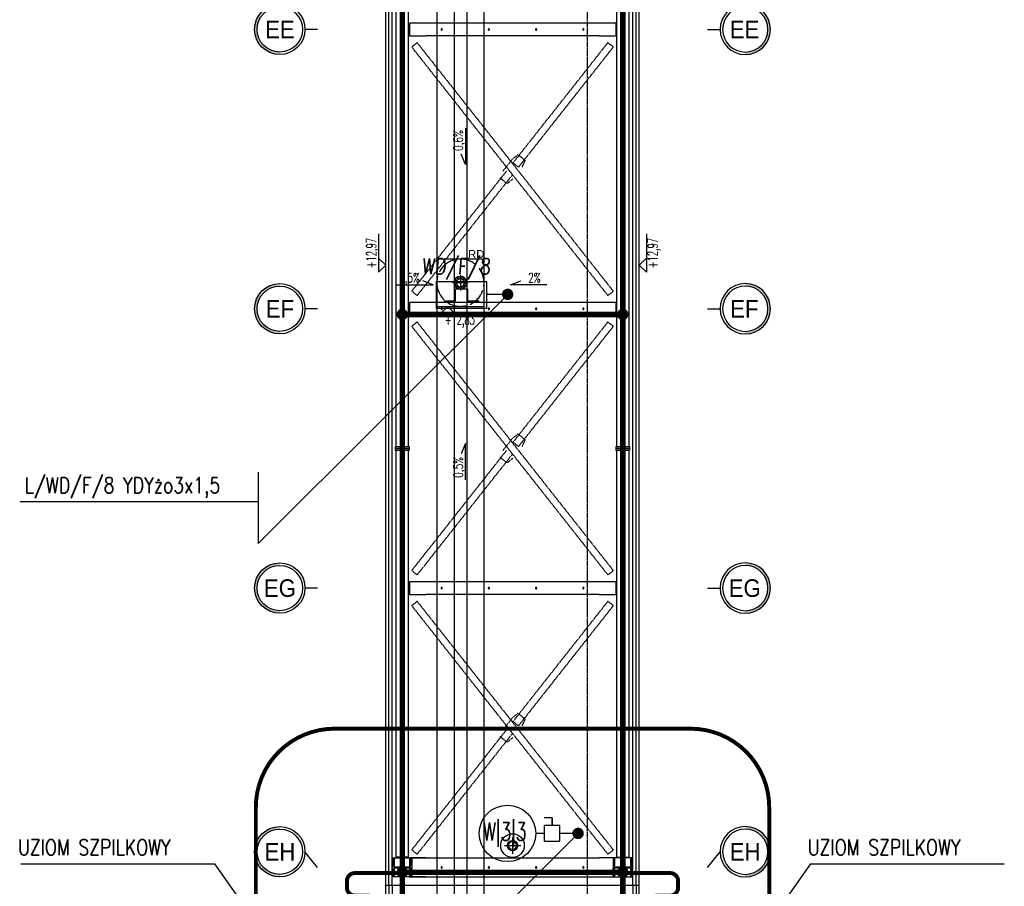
# Model space of a CAD drawing. Extents: x 3880 to 129921, y -116796 to -57711.
# Tile 43 of 110: x 51052 to 52302, y -99158 to -98057. Entities that reach past the tile are written whole.
import ezdxf
from ezdxf.enums import TextEntityAlignment as Align

# ---------------------------------------------------------------- set-up
doc = ezdxf.new("R2010")
doc.units = 0
doc.header["$LTSCALE"] = 2
for name, pattern in [('ACAD_ISO02W100', [15, 12, -3]), ('ACAD_ISO10W100', [18.5, 12, -3, 0.5, -3]), ('CENTER', [2, 1.25, -0.25, 0.25, -0.25]), ('DASHED', [0.75, 0.5, -0.25]), ('HIDDEN', [9.525, 6.35, -3.175])]:
    doc.linetypes.add(name, pattern=pattern)
doc.layers.get('0').update_dxf_attribs({"color": 101, "linetype": 'CONTINUOUS'})
for name, color, linetype in [('Det-metal', 141, 'CONTINUOUS'), ('E35', 6, 'CONTINUOUS'), ('E50', 3, 'CONTINUOUS'), ('Ins-went', 141, 'CONTINUOUS'), ('Ins-wod', 152, 'CONTINUOUS'), ('Opis-rzedne', 52, 'CONTINUOUS'), ('Opis-spadki', 61, 'CONTINUOUS'), ('Os-osie glowne', 1, 'CENTER'), ('Os-osie-opis', 2, 'CONTINUOUS'), ('Sc-systemowe', 150, 'CONTINUOUS'), ('W-idok', 9, 'CONTINUOUS')]:
    doc.layers.add(name, color=color, linetype=linetype)
doc.styles.add('dwg_opis duży', font='ARIAL.TTF', dxfattribs={"width": 0.9})
doc.styles.add('dwg_opis podstawowy', font='romans.shx', dxfattribs={"width": 0.9})
doc.styles.add('ROMANS', font='romans', dxfattribs={"width": 0.85})
doc.styles.add('TYTUL2', font='ARIAL.TTF')

# ---------------------------------------------------------------- blocks, each defined once
blk = doc.blocks.new('A$C5F9C5678')
at = {"layer": 'E35'}
for p, q in [((-39.2, 9.9), (-39.2, 24.9)), ((-39.2, 24.9), (-24.2, 24.9)), ((-24.2, 24.9), (-24.2, 9.9)), ((-54.2, 9.9), (-39.2, 9.9)), ((-24.2, 9.9), (-9.2, 9.9))]:
    blk.add_line(p, q, dxfattribs=at)
blk.add_lwpolyline([(-63.3, 34.4), (0, 34.4), (0, 0), (-63.3, 0)], close=True, dxfattribs=at)
blk = doc.blocks.new('_kgjdskfgjkfh')
at = {"linetype": 'ACAD_ISO10W100'}
for p, q in [((10, 0), (-10, 0)), ((0, 10), (0, -10))]:
    blk.add_line(p, q, dxfattribs=at)
at = {"linetype": 'Continuous', "ltscale": 7}
for p, q in [((-8, 0), (-5, 0)), ((-7.6, 2.5), (-4.8, 1.5)), ((-6.5, 4.7), (-4, 2.9)), ((-4.7, 6.5), (-2.9, 4)), ((-2.5, 7.6), (-1.5, 4.8)), ((0, 8), (0, 5)), ((2.5, 7.6), (1.5, 4.8)), ((4.7, 6.5), (2.9, 4)), ((6.5, 4.7), (4, 2.9)), ((7.6, 2.5), (4.8, 1.5)), ((8, 0), (5, 0)), ((-7.6, -2.5), (-4.8, -1.5)), ((-6.5, -4.7), (-4, -2.9)), ((-4.7, -6.5), (-2.9, -4)), ((-2.5, -7.6), (-1.5, -4.8)), ((0, -8), (0, -5)), ((2.5, -7.6), (1.5, -4.8)), ((4.7, -6.5), (2.9, -4)), ((6.5, -4.7), (4, -2.9)), ((7.6, -2.5), (4.8, -1.5))]:
    blk.add_line(p, q, dxfattribs=at)
at = {"linetype": 'ACAD_ISO02W100'}
blk.add_circle((0, 0), 30, dxfattribs=at)
at = {"linetype": 'Continuous', "ltscale": 7}
for radius in [8, 5]:
    blk.add_circle((0, 0), radius, dxfattribs=at)
blk = doc.blocks.new('_opis_osi')
blk.add_hatch(color=256).paths.add_polyline_path([(32, -32), (28.8, -32, -1), (-28.8, -32), (-32, -32, 1)])
for radius in [32, 28.8]:
    blk.add_circle((0, -32), radius)
at = {"style": 'dwg_opis duży', "width": 0.9}
blk.add_attdef('AXNAMEV', text='', height=22.4, rotation=90, dxfattribs=at).set_placement((0, -32), align=Align.MIDDLE_CENTER)
blk = doc.blocks.new('SPADKI')
at = {"ltscale": 25}
blk.add_lwpolyline([(0, 0), (0, -70), (-8, -50), (-8, -50)], dxfattribs=at)
at = {"ltscale": 25, "style": 'ROMANS', "width": 0.7}
blk.add_attdef('SP%', text='', height=18, rotation=90, dxfattribs=at).set_placement((-4.9, -24), align=Align.CENTER)
blk = doc.blocks.new('dwg_kota arch 50')
blk.add_lwpolyline([(39.75, 9), (-9, 9), (0, 0), (9, 9)])
at = {"style": 'dwg_opis podstawowy', "width": 0.6}
blk.add_attdef('KOTA_ARCH', text='', height=12.75, dxfattribs=at).set_placement((15.375, 8.25), align=Align.BOTTOM_CENTER)

msp = doc.modelspace()

# ---------------------------------------------------------------- linework, layer by layer
at = {"layer": 'Det-metal', "linetype": 'DASHED', "ltscale": 0.5}
for p, q in [((51529.547, -96615.816), (51529.547, -98599.82)), ((51545.547, -98599.82), (51545.547, -96615.816)), ((51809.547, -96615.816), (51809.547, -98599.82)), ((51825.547, -98599.82), (51825.547, -96615.816)), ((51567.547, -98061.32), (51546.547, -98061.32)), ((51546.547, -98061.32), (51546.547, -98077.32)), ((51787.547, -98061.32), (51567.547, -98061.32)), ((51808.547, -98061.32), (51787.547, -98061.32)), ((51808.547, -98061.32), (51808.547, -98077.32)), ((51586.768, -98069.142), (51586.747, -98069.32)), ((51586.747, -98069.32), (51586.768, -98069.498)), ((51586.827, -98068.973), (51586.768, -98069.142)), ((51586.768, -98069.498), (51586.827, -98069.667)), ((51586.922, -98068.821), (51586.827, -98068.973)), ((51586.827, -98069.667), (51586.922, -98069.819)), ((51587.049, -98068.694), (51586.922, -98068.821)), ((51586.922, -98069.819), (51587.049, -98069.945)), ((51587.2, -98068.599), (51587.049, -98068.694)), ((51587.049, -98069.945), (51587.2, -98070.041)), ((51587.369, -98068.54), (51587.2, -98068.599)), ((51587.2, -98070.041), (51587.369, -98070.1)), ((51587.547, -98068.52), (51587.369, -98068.54)), ((51587.369, -98070.1), (51587.547, -98070.12)), ((51587.725, -98068.54), (51587.547, -98068.52)), ((51587.547, -98070.12), (51587.725, -98070.1)), ((51587.895, -98068.599), (51587.725, -98068.54)), ((51587.725, -98070.1), (51587.895, -98070.041)), ((51588.046, -98068.694), (51587.895, -98068.599)), ((51587.895, -98070.041), (51588.046, -98069.945)), ((51588.173, -98068.821), (51588.046, -98068.694)), ((51588.046, -98069.945), (51588.173, -98069.819)), ((51588.268, -98068.973), (51588.173, -98068.821)), ((51588.173, -98069.819), (51588.268, -98069.667)), ((51588.327, -98069.142), (51588.268, -98068.973)), ((51588.268, -98069.667), (51588.327, -98069.498)), ((51588.347, -98069.32), (51588.327, -98069.142)), ((51588.327, -98069.498), (51588.347, -98069.32)), ((51646.768, -98069.142), (51646.747, -98069.32)), ((51646.747, -98069.32), (51646.768, -98069.498)), ((51646.827, -98068.973), (51646.768, -98069.142)), ((51646.768, -98069.498), (51646.827, -98069.667)), ((51646.922, -98068.821), (51646.827, -98068.973)), ((51646.827, -98069.667), (51646.922, -98069.819)), ((51647.049, -98068.694), (51646.922, -98068.821)), ((51646.922, -98069.819), (51647.049, -98069.945)), ((51647.2, -98068.599), (51647.049, -98068.694)), ((51647.049, -98069.945), (51647.2, -98070.041)), ((51647.369, -98068.54), (51647.2, -98068.599)), ((51647.2, -98070.041), (51647.369, -98070.1)), ((51647.547, -98068.52), (51647.369, -98068.54)), ((51647.369, -98070.1), (51647.547, -98070.12)), ((51647.725, -98068.54), (51647.547, -98068.52)), ((51647.547, -98070.12), (51647.725, -98070.1)), ((51647.895, -98068.599), (51647.725, -98068.54)), ((51647.725, -98070.1), (51647.895, -98070.041)), ((51648.046, -98068.694), (51647.895, -98068.599)), ((51647.895, -98070.041), (51648.046, -98069.945)), ((51648.173, -98068.821), (51648.046, -98068.694)), ((51648.046, -98069.945), (51648.173, -98069.819)), ((51648.268, -98068.973), (51648.173, -98068.821)), ((51648.173, -98069.819), (51648.268, -98069.667)), ((51648.327, -98069.142), (51648.268, -98068.973)), ((51648.268, -98069.667), (51648.327, -98069.498)), ((51648.347, -98069.32), (51648.327, -98069.142)), ((51648.327, -98069.498), (51648.347, -98069.32)), ((51706.768, -98069.142), (51706.747, -98069.32)), ((51706.747, -98069.32), (51706.768, -98069.498)), ((51706.827, -98068.973), (51706.768, -98069.142)), ((51706.768, -98069.498), (51706.827, -98069.667)), ((51706.922, -98068.821), (51706.827, -98068.973)), ((51706.827, -98069.667), (51706.922, -98069.819)), ((51707.049, -98068.694), (51706.922, -98068.821)), ((51706.922, -98069.819), (51707.049, -98069.945)), ((51707.2, -98068.599), (51707.049, -98068.694)), ((51707.049, -98069.945), (51707.2, -98070.041)), ((51707.369, -98068.54), (51707.2, -98068.599)), ((51707.2, -98070.041), (51707.369, -98070.1)), ((51707.547, -98068.52), (51707.369, -98068.54)), ((51707.369, -98070.1), (51707.547, -98070.12)), ((51707.725, -98068.54), (51707.547, -98068.52)), ((51707.547, -98070.12), (51707.725, -98070.1)), ((51707.895, -98068.599), (51707.725, -98068.54)), ((51707.725, -98070.1), (51707.895, -98070.041)), ((51708.046, -98068.694), (51707.895, -98068.599)), ((51707.895, -98070.041), (51708.046, -98069.945)), ((51708.173, -98068.821), (51708.046, -98068.694)), ((51708.046, -98069.945), (51708.173, -98069.819)), ((51708.268, -98068.973), (51708.173, -98068.821)), ((51708.173, -98069.819), (51708.268, -98069.667)), ((51708.327, -98069.142), (51708.268, -98068.973)), ((51708.268, -98069.667), (51708.327, -98069.498)), ((51708.347, -98069.32), (51708.327, -98069.142)), ((51708.327, -98069.498), (51708.347, -98069.32)), ((51766.768, -98069.142), (51766.747, -98069.32)), ((51766.747, -98069.32), (51766.768, -98069.498)), ((51766.827, -98068.973), (51766.768, -98069.142)), ((51766.768, -98069.498), (51766.827, -98069.667)), ((51766.922, -98068.821), (51766.827, -98068.973)), ((51766.827, -98069.667), (51766.922, -98069.819)), ((51767.049, -98068.694), (51766.922, -98068.821)), ((51766.922, -98069.819), (51767.049, -98069.945)), ((51767.2, -98068.599), (51767.049, -98068.694)), ((51767.049, -98069.945), (51767.2, -98070.041)), ((51767.369, -98068.54), (51767.2, -98068.599)), ((51767.2, -98070.041), (51767.369, -98070.1)), ((51767.547, -98068.52), (51767.369, -98068.54)), ((51767.369, -98070.1), (51767.547, -98070.12)), ((51767.725, -98068.54), (51767.547, -98068.52)), ((51767.547, -98070.12), (51767.725, -98070.1)), ((51767.895, -98068.599), (51767.725, -98068.54)), ((51767.725, -98070.1), (51767.895, -98070.041)), ((51768.046, -98068.694), (51767.895, -98068.599)), ((51767.895, -98070.041), (51768.046, -98069.945)), ((51768.173, -98068.821), (51768.046, -98068.694)), ((51768.046, -98069.945), (51768.173, -98069.819)), ((51768.268, -98068.973), (51768.173, -98068.821)), ((51768.173, -98069.819), (51768.268, -98069.667)), ((51768.327, -98069.142), (51768.268, -98068.973)), ((51768.268, -98069.667), (51768.327, -98069.498)), ((51768.347, -98069.32), (51768.327, -98069.142)), ((51768.327, -98069.498), (51768.347, -98069.32)), ((51546.547, -98077.32), (51567.547, -98077.32)), ((51556.469, -98086.132), (51549.489, -98091.637)), ((51567.547, -98100.178), (51556.469, -98086.132)), ((51787.547, -98077.32), (51567.547, -98077.32)), ((51787.547, -98077.32), (51808.547, -98077.32)), ((51798.626, -98086.132), (51787.547, -98100.178)), ((51805.606, -98091.637), (51798.713, -98086.201)), ((51549.489, -98091.637), (51567.547, -98114.533)), ((51787.547, -98114.533), (51805.606, -98091.637)), ((51787.547, -98379.106), (51567.547, -98100.178)), ((51787.547, -98100.178), (51678.167, -98238.857)), ((51567.547, -98114.533), (51787.547, -98393.462)), ((51685.147, -98244.362), (51787.547, -98114.533)), ((51677.233, -98234.3), (51665.299, -98249.431)), ((51684.377, -98228.472), (51677.233, -98234.3)), ((51693.799, -98235.903), (51684.377, -98228.472)), ((51689.796, -98244.209), (51693.799, -98235.903)), ((51669.948, -98249.277), (51567.547, -98379.106)), ((51685.147, -98244.362), (51678.167, -98238.857)), ((51567.547, -98393.462), (51676.928, -98254.782)), ((51661.296, -98257.736), (51670.718, -98265.167)), ((51670.718, -98265.167), (51677.862, -98259.34)), ((51567.547, -98379.106), (51549.489, -98402.002)), ((51805.606, -98402.002), (51787.547, -98379.106)), ((51556.469, -98407.508), (51567.547, -98393.462)), ((51787.547, -98393.462), (51798.626, -98407.508)), ((51556.469, -98407.508), (51549.489, -98402.002)), ((51798.626, -98407.508), (51805.606, -98402.002)), ((51567.547, -98416.32), (51546.547, -98416.32)), ((51546.547, -98416.32), (51546.547, -98432.32)), ((51787.547, -98416.32), (51567.547, -98416.32)), ((51586.768, -98424.142), (51586.747, -98424.32)), ((51586.747, -98424.32), (51586.768, -98424.498)), ((51586.827, -98423.973), (51586.768, -98424.142)), ((51586.768, -98424.498), (51586.827, -98424.667)), ((51586.922, -98423.821), (51586.827, -98423.973)), ((51586.827, -98424.667), (51586.922, -98424.819)), ((51587.049, -98423.694), (51586.922, -98423.821)), ((51587.2, -98423.599), (51587.049, -98423.694)), ((51587.369, -98423.54), (51587.2, -98423.599)), ((51587.547, -98423.52), (51587.369, -98423.54)), ((51587.725, -98423.54), (51587.547, -98423.52)), ((51587.895, -98423.599), (51587.725, -98423.54)), ((51588.046, -98423.694), (51587.895, -98423.599)), ((51588.173, -98423.821), (51588.046, -98423.694)), ((51588.268, -98423.973), (51588.173, -98423.821)), ((51588.173, -98424.819), (51588.268, -98424.667)), ((51588.327, -98424.142), (51588.268, -98423.973)), ((51588.268, -98424.667), (51588.327, -98424.498)), ((51588.347, -98424.32), (51588.327, -98424.142)), ((51588.327, -98424.498), (51588.347, -98424.32)), ((51646.768, -98424.142), (51646.747, -98424.32)), ((51646.747, -98424.32), (51646.768, -98424.498)), ((51646.827, -98423.973), (51646.768, -98424.142)), ((51646.768, -98424.498), (51646.827, -98424.667)), ((51646.922, -98423.821), (51646.827, -98423.973)), ((51646.827, -98424.667), (51646.922, -98424.819)), ((51647.049, -98423.694), (51646.922, -98423.821)), ((51647.2, -98423.599), (51647.049, -98423.694)), ((51647.369, -98423.54), (51647.2, -98423.599)), ((51647.547, -98423.52), (51647.369, -98423.54)), ((51647.725, -98423.54), (51647.547, -98423.52)), ((51647.895, -98423.599), (51647.725, -98423.54)), ((51648.046, -98423.694), (51647.895, -98423.599)), ((51648.173, -98423.821), (51648.046, -98423.694)), ((51648.268, -98423.973), (51648.173, -98423.821)), ((51648.173, -98424.819), (51648.268, -98424.667)), ((51648.327, -98424.142), (51648.268, -98423.973)), ((51648.268, -98424.667), (51648.327, -98424.498)), ((51648.347, -98424.32), (51648.327, -98424.142)), ((51648.327, -98424.498), (51648.347, -98424.32)), ((51706.768, -98424.142), (51706.747, -98424.32)), ((51706.747, -98424.32), (51706.768, -98424.498)), ((51706.827, -98423.973), (51706.768, -98424.142)), ((51706.768, -98424.498), (51706.827, -98424.667)), ((51706.922, -98423.821), (51706.827, -98423.973)), ((51706.827, -98424.667), (51706.922, -98424.819)), ((51707.049, -98423.694), (51706.922, -98423.821)), ((51707.2, -98423.599), (51707.049, -98423.694)), ((51707.369, -98423.54), (51707.2, -98423.599)), ((51707.547, -98423.52), (51707.369, -98423.54)), ((51707.725, -98423.54), (51707.547, -98423.52)), ((51707.895, -98423.599), (51707.725, -98423.54)), ((51708.046, -98423.694), (51707.895, -98423.599)), ((51708.173, -98423.821), (51708.046, -98423.694)), ((51708.268, -98423.973), (51708.173, -98423.821)), ((51708.173, -98424.819), (51708.268, -98424.667)), ((51708.327, -98424.142), (51708.268, -98423.973)), ((51708.268, -98424.667), (51708.327, -98424.498)), ((51708.347, -98424.32), (51708.327, -98424.142)), ((51708.327, -98424.498), (51708.347, -98424.32)), ((51766.768, -98424.142), (51766.747, -98424.32)), ((51766.747, -98424.32), (51766.768, -98424.498)), ((51766.827, -98423.973), (51766.768, -98424.142)), ((51766.768, -98424.498), (51766.827, -98424.667)), ((51766.922, -98423.821), (51766.827, -98423.973)), ((51766.827, -98424.667), (51766.922, -98424.819)), ((51767.049, -98423.694), (51766.922, -98423.821)), ((51767.2, -98423.599), (51767.049, -98423.694)), ((51767.369, -98423.54), (51767.2, -98423.599)), ((51767.547, -98423.52), (51767.369, -98423.54)), ((51767.725, -98423.54), (51767.547, -98423.52)), ((51767.895, -98423.599), (51767.725, -98423.54)), ((51768.046, -98423.694), (51767.895, -98423.599)), ((51768.173, -98423.821), (51768.046, -98423.694)), ((51768.268, -98423.973), (51768.173, -98423.821)), ((51768.173, -98424.819), (51768.268, -98424.667)), ((51768.327, -98424.142), (51768.268, -98423.973)), ((51768.268, -98424.667), (51768.327, -98424.498)), ((51768.347, -98424.32), (51768.327, -98424.142)), ((51768.327, -98424.498), (51768.347, -98424.32)), ((51808.547, -98416.32), (51787.547, -98416.32)), ((51808.547, -98416.32), (51808.547, -98432.32)), ((51546.547, -98432.32), (51567.547, -98432.32)), ((51787.547, -98432.32), (51567.547, -98432.32)), ((51586.922, -98424.819), (51587.049, -98424.945)), ((51587.049, -98424.945), (51587.2, -98425.04)), ((51587.2, -98425.04), (51587.369, -98425.1)), ((51587.369, -98425.1), (51587.547, -98425.12)), ((51587.547, -98425.12), (51587.725, -98425.1)), ((51587.725, -98425.1), (51587.895, -98425.04)), ((51587.895, -98425.04), (51588.046, -98424.945)), ((51588.046, -98424.945), (51588.173, -98424.819)), ((51646.922, -98424.819), (51647.049, -98424.945)), ((51647.049, -98424.945), (51647.2, -98425.04)), ((51647.2, -98425.04), (51647.369, -98425.1)), ((51647.369, -98425.1), (51647.547, -98425.12)), ((51647.547, -98425.12), (51647.725, -98425.1)), ((51647.725, -98425.1), (51647.895, -98425.04)), ((51647.895, -98425.04), (51648.046, -98424.945)), ((51648.046, -98424.945), (51648.173, -98424.819)), ((51706.922, -98424.819), (51707.049, -98424.945)), ((51707.049, -98424.945), (51707.2, -98425.04)), ((51707.2, -98425.04), (51707.369, -98425.1)), ((51707.369, -98425.1), (51707.547, -98425.12)), ((51707.547, -98425.12), (51707.725, -98425.1)), ((51707.725, -98425.1), (51707.895, -98425.04)), ((51707.895, -98425.04), (51708.046, -98424.945)), ((51708.046, -98424.945), (51708.173, -98424.819)), ((51766.922, -98424.819), (51767.049, -98424.945)), ((51767.049, -98424.945), (51767.2, -98425.04)), ((51767.2, -98425.04), (51767.369, -98425.1)), ((51767.369, -98425.1), (51767.547, -98425.12)), ((51767.547, -98425.12), (51767.725, -98425.1)), ((51767.725, -98425.1), (51767.895, -98425.04)), ((51767.895, -98425.04), (51768.046, -98424.945)), ((51768.046, -98424.945), (51768.173, -98424.819)), ((51787.547, -98432.32), (51808.547, -98432.32)), ((51556.469, -98441.132), (51549.489, -98446.637)), ((51549.489, -98446.637), (51567.547, -98469.533)), ((51567.547, -98455.178), (51556.469, -98441.132)), ((51798.626, -98441.132), (51787.547, -98455.178)), ((51787.547, -98469.533), (51805.606, -98446.637)), ((51805.606, -98446.637), (51798.713, -98441.201)), ((51787.547, -98734.106), (51567.547, -98455.178)), ((51787.547, -98455.178), (51678.167, -98593.857)), ((51567.547, -98469.533), (51787.547, -98748.462)), ((51685.147, -98599.363), (51787.547, -98469.533)), ((51684.377, -98583.472), (51677.233, -98589.3)), ((51693.799, -98590.904), (51684.377, -98583.472)), ((51528.547, -98599.82), (51528.547, -98601.82)), ((51546.547, -98599.82), (51528.547, -98599.82)), ((51546.547, -98601.82), (51546.547, -98599.82)), ((51677.233, -98589.3), (51665.299, -98604.431)), ((51685.147, -98599.363), (51678.167, -98593.857)), ((51689.796, -98599.209), (51693.799, -98590.904)), ((51826.547, -98599.82), (51808.547, -98599.82)), ((51808.547, -98599.82), (51808.547, -98601.82)), ((51826.547, -98601.82), (51826.547, -98599.82)), ((51528.547, -98601.82), (51546.547, -98601.82)), ((51528.547, -98601.82), (51528.547, -98603.82)), ((51546.547, -98601.82), (51528.547, -98601.82)), ((51528.547, -98603.82), (51546.547, -98603.82)), ((51529.547, -98603.82), (51529.547, -99121.32)), ((51545.547, -99121.32), (51545.547, -98603.82)), ((51546.547, -98603.82), (51546.547, -98601.82)), ((51669.948, -98604.277), (51567.547, -98734.106)), ((51567.547, -98748.462), (51676.928, -98609.783)), ((51808.547, -98601.82), (51826.547, -98601.82)), ((51808.547, -98601.82), (51808.547, -98603.82)), ((51826.547, -98601.82), (51808.547, -98601.82)), ((51808.547, -98603.82), (51826.547, -98603.82)), ((51809.547, -98603.82), (51809.547, -99121.32)), ((51825.547, -99121.32), (51825.547, -98603.82)), ((51826.547, -98603.82), (51826.547, -98601.82)), ((51661.296, -98612.736), (51670.718, -98620.168)), ((51670.718, -98620.168), (51677.862, -98614.34)), ((51567.547, -98734.106), (51549.489, -98757.002)), ((51805.606, -98757.002), (51787.547, -98734.106)), ((51556.469, -98762.508), (51567.547, -98748.462)), ((51787.547, -98748.462), (51798.626, -98762.508)), ((51556.469, -98762.508), (51549.489, -98757.002)), ((51798.626, -98762.508), (51805.606, -98757.002)), ((51567.547, -98771.32), (51546.547, -98771.32)), ((51546.547, -98771.32), (51546.547, -98787.32)), ((51787.547, -98771.32), (51567.547, -98771.32)), ((51808.547, -98771.32), (51787.547, -98771.32)), ((51808.547, -98771.32), (51808.547, -98787.32)), ((51546.547, -98787.32), (51567.547, -98787.32)), ((51787.547, -98787.32), (51567.547, -98787.32)), ((51586.768, -98779.142), (51586.747, -98779.32)), ((51586.747, -98779.32), (51586.768, -98779.498)), ((51586.827, -98778.973), (51586.768, -98779.142)), ((51586.768, -98779.498), (51586.827, -98779.667)), ((51586.922, -98778.821), (51586.827, -98778.973)), ((51586.827, -98779.667), (51586.922, -98779.819)), ((51587.049, -98778.694), (51586.922, -98778.821)), ((51586.922, -98779.819), (51587.049, -98779.945)), ((51587.2, -98778.599), (51587.049, -98778.694)), ((51587.049, -98779.945), (51587.2, -98780.041)), ((51587.369, -98778.54), (51587.2, -98778.599)), ((51587.2, -98780.041), (51587.369, -98780.1)), ((51587.547, -98778.52), (51587.369, -98778.54)), ((51587.369, -98780.1), (51587.547, -98780.12)), ((51587.725, -98778.54), (51587.547, -98778.52)), ((51587.547, -98780.12), (51587.725, -98780.1)), ((51587.895, -98778.599), (51587.725, -98778.54)), ((51587.725, -98780.1), (51587.895, -98780.041)), ((51588.046, -98778.694), (51587.895, -98778.599)), ((51587.895, -98780.041), (51588.046, -98779.945)), ((51588.173, -98778.821), (51588.046, -98778.694)), ((51588.046, -98779.945), (51588.173, -98779.819)), ((51588.268, -98778.973), (51588.173, -98778.821)), ((51588.173, -98779.819), (51588.268, -98779.667)), ((51588.327, -98779.142), (51588.268, -98778.973)), ((51588.268, -98779.667), (51588.327, -98779.498)), ((51588.347, -98779.32), (51588.327, -98779.142)), ((51588.327, -98779.498), (51588.347, -98779.32)), ((51646.768, -98779.142), (51646.747, -98779.32)), ((51646.747, -98779.32), (51646.768, -98779.498)), ((51646.827, -98778.973), (51646.768, -98779.142)), ((51646.768, -98779.498), (51646.827, -98779.667)), ((51646.922, -98778.821), (51646.827, -98778.973)), ((51646.827, -98779.667), (51646.922, -98779.819)), ((51647.049, -98778.694), (51646.922, -98778.821)), ((51646.922, -98779.819), (51647.049, -98779.945)), ((51647.2, -98778.599), (51647.049, -98778.694)), ((51647.049, -98779.945), (51647.2, -98780.041)), ((51647.369, -98778.54), (51647.2, -98778.599)), ((51647.2, -98780.041), (51647.369, -98780.1)), ((51647.547, -98778.52), (51647.369, -98778.54)), ((51647.369, -98780.1), (51647.547, -98780.12)), ((51647.725, -98778.54), (51647.547, -98778.52)), ((51647.547, -98780.12), (51647.725, -98780.1)), ((51647.895, -98778.599), (51647.725, -98778.54)), ((51647.725, -98780.1), (51647.895, -98780.041)), ((51648.046, -98778.694), (51647.895, -98778.599)), ((51647.895, -98780.041), (51648.046, -98779.945)), ((51648.173, -98778.821), (51648.046, -98778.694)), ((51648.046, -98779.945), (51648.173, -98779.819)), ((51648.268, -98778.973), (51648.173, -98778.821)), ((51648.173, -98779.819), (51648.268, -98779.667)), ((51648.327, -98779.142), (51648.268, -98778.973)), ((51648.268, -98779.667), (51648.327, -98779.498)), ((51648.347, -98779.32), (51648.327, -98779.142)), ((51648.327, -98779.498), (51648.347, -98779.32)), ((51706.768, -98779.142), (51706.747, -98779.32)), ((51706.747, -98779.32), (51706.768, -98779.498)), ((51706.827, -98778.973), (51706.768, -98779.142)), ((51706.768, -98779.498), (51706.827, -98779.667)), ((51706.922, -98778.821), (51706.827, -98778.973)), ((51706.827, -98779.667), (51706.922, -98779.819)), ((51707.049, -98778.694), (51706.922, -98778.821)), ((51706.922, -98779.819), (51707.049, -98779.945)), ((51707.2, -98778.599), (51707.049, -98778.694)), ((51707.049, -98779.945), (51707.2, -98780.041)), ((51707.369, -98778.54), (51707.2, -98778.599)), ((51707.2, -98780.041), (51707.369, -98780.1)), ((51707.547, -98778.52), (51707.369, -98778.54)), ((51707.369, -98780.1), (51707.547, -98780.12)), ((51707.725, -98778.54), (51707.547, -98778.52)), ((51707.547, -98780.12), (51707.725, -98780.1)), ((51707.895, -98778.599), (51707.725, -98778.54)), ((51707.725, -98780.1), (51707.895, -98780.041)), ((51708.046, -98778.694), (51707.895, -98778.599)), ((51707.895, -98780.041), (51708.046, -98779.945)), ((51708.173, -98778.821), (51708.046, -98778.694)), ((51708.046, -98779.945), (51708.173, -98779.819)), ((51708.268, -98778.973), (51708.173, -98778.821)), ((51708.173, -98779.819), (51708.268, -98779.667)), ((51708.327, -98779.142), (51708.268, -98778.973)), ((51708.268, -98779.667), (51708.327, -98779.498)), ((51708.347, -98779.32), (51708.327, -98779.142)), ((51708.327, -98779.498), (51708.347, -98779.32)), ((51766.768, -98779.142), (51766.747, -98779.32)), ((51766.747, -98779.32), (51766.768, -98779.498)), ((51766.827, -98778.973), (51766.768, -98779.142)), ((51766.768, -98779.498), (51766.827, -98779.667)), ((51766.922, -98778.821), (51766.827, -98778.973)), ((51766.827, -98779.667), (51766.922, -98779.819)), ((51767.049, -98778.694), (51766.922, -98778.821)), ((51766.922, -98779.819), (51767.049, -98779.945)), ((51767.2, -98778.599), (51767.049, -98778.694)), ((51767.049, -98779.945), (51767.2, -98780.041)), ((51767.369, -98778.54), (51767.2, -98778.599)), ((51767.2, -98780.041), (51767.369, -98780.1)), ((51767.547, -98778.52), (51767.369, -98778.54)), ((51767.369, -98780.1), (51767.547, -98780.12)), ((51767.725, -98778.54), (51767.547, -98778.52)), ((51767.547, -98780.12), (51767.725, -98780.1)), ((51767.895, -98778.599), (51767.725, -98778.54)), ((51767.725, -98780.1), (51767.895, -98780.041)), ((51768.046, -98778.694), (51767.895, -98778.599)), ((51767.895, -98780.041), (51768.046, -98779.945)), ((51768.173, -98778.821), (51768.046, -98778.694)), ((51768.046, -98779.945), (51768.173, -98779.819)), ((51768.268, -98778.973), (51768.173, -98778.821)), ((51768.173, -98779.819), (51768.268, -98779.667)), ((51768.327, -98779.142), (51768.268, -98778.973)), ((51768.268, -98779.667), (51768.327, -98779.498)), ((51768.347, -98779.32), (51768.327, -98779.142)), ((51768.327, -98779.498), (51768.347, -98779.32)), ((51787.547, -98787.32), (51808.547, -98787.32)), ((51556.469, -98796.132), (51549.489, -98801.637)), ((51567.547, -98810.178), (51556.469, -98796.132)), ((51798.626, -98796.132), (51787.547, -98810.178)), ((51805.606, -98801.637), (51798.713, -98796.201)), ((51549.489, -98801.637), (51567.547, -98824.533)), ((51787.547, -99089.106), (51567.547, -98810.178)), ((51787.547, -98810.178), (51678.167, -98948.857)), ((51787.547, -98824.533), (51805.606, -98801.637)), ((51567.547, -98824.533), (51787.547, -99103.462)), ((51685.147, -98954.363), (51787.547, -98824.533)), ((51677.233, -98944.3), (51665.299, -98959.431)), ((51684.377, -98938.472), (51677.233, -98944.3)), ((51685.147, -98954.363), (51678.167, -98948.857)), ((51693.799, -98945.904), (51684.377, -98938.472)), ((51689.796, -98954.209), (51693.799, -98945.904)), ((51669.948, -98959.277), (51567.547, -99089.106)), ((51567.547, -99103.462), (51676.928, -98964.783)), ((51661.296, -98967.736), (51670.718, -98975.168)), ((51670.718, -98975.168), (51677.862, -98969.34)), ((51567.547, -99089.106), (51549.489, -99112.002)), ((51805.606, -99112.002), (51787.547, -99089.106)), ((51556.469, -99117.508), (51549.489, -99112.002)), ((51556.469, -99117.508), (51567.547, -99103.462)), ((51787.547, -99103.462), (51798.626, -99117.508)), ((51798.626, -99117.508), (51805.606, -99112.002)), ((51525.547, -99122.32), (51527.247, -99122.32)), ((51525.547, -99146.32), (51525.547, -99122.32)), ((51527.247, -99122.32), (51547.847, -99122.32)), ((51527.247, -99131.72), (51527.247, -99122.32)), ((51527.247, -99122.32), (51527.247, -99133.82)), ((51545.547, -99121.32), (51529.547, -99121.32)), ((51567.547, -99122.32), (51546.547, -99122.32)), ((51546.547, -99122.32), (51546.547, -99146.32)), ((51547.847, -99122.32), (51547.847, -99131.72)), ((51547.847, -99122.32), (51549.547, -99122.32)), ((51547.847, -99133.82), (51547.847, -99122.32)), ((51549.547, -99122.32), (51549.547, -99133.82)), ((51549.547, -99122.32), (51567.547, -99122.32)), ((51549.547, -99122.32), (51549.547, -99146.32)), ((51567.547, -99122.32), (51787.547, -99122.32)), ((51805.547, -99122.32), (51787.547, -99122.32)), ((51805.547, -99122.32), (51805.547, -99133.82)), ((51807.247, -99122.32), (51805.547, -99122.32)), ((51805.547, -99122.32), (51805.547, -99146.32)), ((51807.247, -99122.32), (51807.247, -99131.72)), ((51827.847, -99122.32), (51807.247, -99122.32)), ((51807.247, -99133.82), (51807.247, -99122.32)), ((51809.547, -99121.32), (51825.547, -99121.32)), ((51827.847, -99131.72), (51827.847, -99122.32)), ((51827.847, -99122.32), (51827.847, -99133.82)), ((51829.547, -99122.32), (51827.847, -99122.32)), ((51829.547, -99146.32), (51829.547, -99122.32)), ((51527.247, -99133.82), (51547.847, -99133.82)), ((51529.347, -99133.82), (51527.247, -99133.82)), ((51527.247, -99134.82), (51527.247, -99146.32)), ((51547.847, -99134.82), (51527.247, -99134.82)), ((51527.247, -99134.82), (51529.347, -99134.82)), ((51527.247, -99146.32), (51527.247, -99136.92)), ((51545.747, -99133.82), (51529.347, -99133.82)), ((51529.347, -99134.82), (51545.747, -99134.82)), ((51537.947, -99133.82), (51538.747, -99133.82)), ((51547.847, -99133.82), (51545.747, -99133.82)), ((51545.747, -99134.82), (51547.847, -99134.82)), ((51547.847, -99146.32), (51547.847, -99134.82)), ((51547.847, -99136.92), (51547.847, -99146.32)), ((51549.547, -99133.82), (51549.547, -99134.82)), ((51549.547, -99146.32), (51549.547, -99134.82)), ((51586.768, -99134.142), (51586.747, -99134.32)), ((51586.747, -99134.32), (51586.768, -99134.498)), ((51586.827, -99133.973), (51586.768, -99134.142)), ((51586.768, -99134.498), (51586.827, -99134.667)), ((51586.922, -99133.821), (51586.827, -99133.973)), ((51586.827, -99134.667), (51586.922, -99134.819)), ((51587.049, -99133.694), (51586.922, -99133.821)), ((51586.922, -99134.819), (51587.049, -99134.945)), ((51587.2, -99133.599), (51587.049, -99133.694)), ((51587.049, -99134.945), (51587.2, -99135.041)), ((51587.369, -99133.54), (51587.2, -99133.599)), ((51587.2, -99135.041), (51587.369, -99135.1)), ((51587.547, -99133.52), (51587.369, -99133.54)), ((51587.369, -99135.1), (51587.547, -99135.12)), ((51587.725, -99133.54), (51587.547, -99133.52)), ((51587.547, -99135.12), (51587.725, -99135.1)), ((51587.895, -99133.599), (51587.725, -99133.54)), ((51587.725, -99135.1), (51587.895, -99135.041)), ((51588.046, -99133.694), (51587.895, -99133.599)), ((51587.895, -99135.041), (51588.046, -99134.945)), ((51588.173, -99133.821), (51588.046, -99133.694)), ((51588.046, -99134.945), (51588.173, -99134.819)), ((51588.268, -99133.973), (51588.173, -99133.821)), ((51588.173, -99134.819), (51588.268, -99134.667)), ((51588.327, -99134.142), (51588.268, -99133.973)), ((51588.268, -99134.667), (51588.327, -99134.498)), ((51588.347, -99134.32), (51588.327, -99134.142)), ((51588.327, -99134.498), (51588.347, -99134.32)), ((51646.768, -99134.142), (51646.747, -99134.32)), ((51646.747, -99134.32), (51646.768, -99134.498)), ((51646.827, -99133.973), (51646.768, -99134.142)), ((51646.768, -99134.498), (51646.827, -99134.667)), ((51646.922, -99133.821), (51646.827, -99133.973)), ((51646.827, -99134.667), (51646.922, -99134.819)), ((51647.049, -99133.694), (51646.922, -99133.821)), ((51646.922, -99134.819), (51647.049, -99134.945)), ((51647.2, -99133.599), (51647.049, -99133.694)), ((51647.049, -99134.945), (51647.2, -99135.041)), ((51647.369, -99133.54), (51647.2, -99133.599)), ((51647.2, -99135.041), (51647.369, -99135.1)), ((51647.547, -99133.52), (51647.369, -99133.54)), ((51647.369, -99135.1), (51647.547, -99135.12)), ((51647.725, -99133.54), (51647.547, -99133.52)), ((51647.547, -99135.12), (51647.725, -99135.1)), ((51647.895, -99133.599), (51647.725, -99133.54)), ((51647.725, -99135.1), (51647.895, -99135.041)), ((51648.046, -99133.694), (51647.895, -99133.599)), ((51647.895, -99135.041), (51648.046, -99134.945)), ((51648.173, -99133.821), (51648.046, -99133.694)), ((51648.046, -99134.945), (51648.173, -99134.819)), ((51648.268, -99133.973), (51648.173, -99133.821)), ((51648.173, -99134.819), (51648.268, -99134.667)), ((51648.327, -99134.142), (51648.268, -99133.973)), ((51648.268, -99134.667), (51648.327, -99134.498)), ((51648.347, -99134.32), (51648.327, -99134.142)), ((51648.327, -99134.498), (51648.347, -99134.32)), ((51706.768, -99134.142), (51706.747, -99134.32)), ((51706.747, -99134.32), (51706.768, -99134.498)), ((51706.827, -99133.973), (51706.768, -99134.142)), ((51706.768, -99134.498), (51706.827, -99134.667)), ((51706.922, -99133.821), (51706.827, -99133.973)), ((51706.827, -99134.667), (51706.922, -99134.819)), ((51707.049, -99133.694), (51706.922, -99133.821)), ((51706.922, -99134.819), (51707.049, -99134.945)), ((51707.2, -99133.599), (51707.049, -99133.694)), ((51707.049, -99134.945), (51707.2, -99135.041)), ((51707.369, -99133.54), (51707.2, -99133.599)), ((51707.2, -99135.041), (51707.369, -99135.1)), ((51707.547, -99133.52), (51707.369, -99133.54)), ((51707.369, -99135.1), (51707.547, -99135.12)), ((51707.725, -99133.54), (51707.547, -99133.52)), ((51707.547, -99135.12), (51707.725, -99135.1)), ((51707.895, -99133.599), (51707.725, -99133.54)), ((51707.725, -99135.1), (51707.895, -99135.041)), ((51708.046, -99133.694), (51707.895, -99133.599)), ((51707.895, -99135.041), (51708.046, -99134.945)), ((51708.173, -99133.821), (51708.046, -99133.694)), ((51708.046, -99134.945), (51708.173, -99134.819)), ((51708.268, -99133.973), (51708.173, -99133.821)), ((51708.173, -99134.819), (51708.268, -99134.667)), ((51708.327, -99134.142), (51708.268, -99133.973)), ((51708.268, -99134.667), (51708.327, -99134.498)), ((51708.347, -99134.32), (51708.327, -99134.142)), ((51708.327, -99134.498), (51708.347, -99134.32)), ((51766.768, -99134.142), (51766.747, -99134.32)), ((51766.747, -99134.32), (51766.768, -99134.498)), ((51766.827, -99133.973), (51766.768, -99134.142)), ((51766.768, -99134.498), (51766.827, -99134.667)), ((51766.922, -99133.821), (51766.827, -99133.973)), ((51766.827, -99134.667), (51766.922, -99134.819)), ((51767.049, -99133.694), (51766.922, -99133.821)), ((51766.922, -99134.819), (51767.049, -99134.945)), ((51767.2, -99133.599), (51767.049, -99133.694)), ((51767.049, -99134.945), (51767.2, -99135.041)), ((51767.369, -99133.54), (51767.2, -99133.599)), ((51767.2, -99135.041), (51767.369, -99135.1)), ((51767.547, -99133.52), (51767.369, -99133.54)), ((51767.369, -99135.1), (51767.547, -99135.12)), ((51767.725, -99133.54), (51767.547, -99133.52)), ((51767.547, -99135.12), (51767.725, -99135.1)), ((51767.895, -99133.599), (51767.725, -99133.54)), ((51767.725, -99135.1), (51767.895, -99135.041)), ((51768.046, -99133.694), (51767.895, -99133.599)), ((51767.895, -99135.041), (51768.046, -99134.945)), ((51768.173, -99133.821), (51768.046, -99133.694)), ((51768.046, -99134.945), (51768.173, -99134.819)), ((51768.268, -99133.973), (51768.173, -99133.821)), ((51768.173, -99134.819), (51768.268, -99134.667)), ((51768.327, -99134.142), (51768.268, -99133.973)), ((51768.268, -99134.667), (51768.327, -99134.498)), ((51768.347, -99134.32), (51768.327, -99134.142)), ((51768.327, -99134.498), (51768.347, -99134.32)), ((51805.547, -99133.82), (51805.547, -99134.82)), ((51805.547, -99146.32), (51805.547, -99134.82)), ((51827.847, -99133.82), (51807.247, -99133.82)), ((51807.247, -99133.82), (51809.347, -99133.82)), ((51807.247, -99134.82), (51827.847, -99134.82)), ((51807.247, -99146.32), (51807.247, -99134.82)), ((51809.347, -99134.82), (51807.247, -99134.82)), ((51807.247, -99136.92), (51807.247, -99146.32)), ((51809.347, -99133.82), (51825.747, -99133.82)), ((51825.747, -99134.82), (51809.347, -99134.82)), ((51817.147, -99133.82), (51816.347, -99133.82)), ((51825.747, -99133.82), (51827.847, -99133.82)), ((51827.847, -99134.82), (51825.747, -99134.82)), ((51827.847, -99134.82), (51827.847, -99146.32)), ((51827.847, -99146.32), (51827.847, -99136.92)), ((51527.247, -99146.32), (51525.547, -99146.32)), ((51547.847, -99146.32), (51527.247, -99146.32)), ((51546.547, -99146.32), (51567.547, -99146.32)), ((51549.547, -99146.32), (51547.847, -99146.32)), ((51567.547, -99146.32), (51549.547, -99146.32)), ((51567.547, -99146.32), (51787.547, -99146.32)), ((51787.547, -99146.32), (51805.547, -99146.32)), ((51805.547, -99146.32), (51807.247, -99146.32)), ((51807.247, -99146.32), (51827.847, -99146.32)), ((51827.847, -99146.32), (51829.547, -99146.32))]:
    msp.add_line(p, q, dxfattribs=at)
at = {"layer": 'E35'}
for p, q in [((51354.644, -98722.735), (51671.385, -98405.994)), ((51354.644, -98631.858), (51354.644, -98722.735)), ((51354.644, -98669.505), (51052.049, -98669.505)), ((51445.573, -99406.368), (51760.869, -99091.072)), ((51052.97, -99129.731), (51299.042, -99129.731)), ((51299.042, -99129.731), (51351.547, -99203.999)), ((52056.053, -99129.731), (52003.548, -99203.999)), ((52056.053, -99129.731), (52302.125, -99129.731))]:
    msp.add_line(p, q, dxfattribs=at)
at = {"layer": 'E35', "ltscale": 0.5}
msp.add_line((51727.753, -99071.072), (51717.753, -99071.072), dxfattribs=at)
for points in [[(51727.753, -99081.072), (51727.753, -99071.072), (51727.753, -99071.072), (51727.753, -99081.072)], [(51737.753, -99101.072), (51737.753, -99081.072), (51717.753, -99081.072), (51717.753, -99101.072)]]:
    msp.add_lwpolyline(points, close=True, dxfattribs=at)
at = {"layer": 'E50'}
for p, q in [((51671.385, -98405.994), (51644.43, -98405.994)), ((51717.753, -99091.072), (51706.988, -99091.072)), ((51760.869, -99091.072), (51737.753, -99091.072))]:
    msp.add_line(p, q, dxfattribs=at)
at = {"layer": 'E50', "const_width": 7}
for points in [[(51537.547, -96355.492), (51537.547, -101998.505)], [(51817.547, -96355.492), (51817.572, -101998.505)], [(51537.547, -98431.505), (51817.547, -98431.505)], [(51537.547, -99140.505), (51817.547, -99140.505)]]:
    msp.add_lwpolyline(points, dxfattribs=at)
for points in [[(51667.635, -98405.994, -1), (51675.135, -98405.994, -1)], [(51533.797, -98431.505, -1), (51541.297, -98431.505, -1)], [(51813.797, -98431.505, -1), (51821.297, -98431.505, -1)], [(51757.119, -99091.072, -1), (51764.619, -99091.072, -1)], [(51533.797, -99140.505, -1), (51541.297, -99140.505, -1)], [(51813.797, -99140.505, -1), (51821.297, -99140.505, -1)]]:
    msp.add_lwpolyline(points, format="xyb", close=True, dxfattribs=at)
at = {"layer": 'E50', "linetype": 'HIDDEN', "ltscale": 5, "const_width": 5}
for points in [[(51479.037, -98957.967), (51903.548, -98957.967, -0.41421356), (52003.548, -99057.967), (52003.548, -99261.59, -0.41421356), (51903.548, -99361.59), (51451.547, -99361.59, -0.41421356), (51351.547, -99261.59), (51351.547, -99057.967, -0.41421356), (51451.547, -98957.967), (51479.037, -98957.967)], [(51475.915, -99203.959), (51503.303, -99203.959), (51503.303, -99180.065, 0.41421356), (51493.303, -99170.065), (51477.239, -99170.065, -0.41421356), (51467.239, -99160.065), (51467.239, -99151.505, -0.41421356), (51477.239, -99141.505), (51537.547, -99141.505)], [(51879.179, -99203.959), (51851.791, -99203.959), (51851.791, -99180.065, -0.41421356), (51861.791, -99170.065), (51877.856, -99170.065, 0.41421356), (51887.856, -99160.065), (51887.856, -99151.505, 0.41421356), (51877.856, -99141.505), (51817.547, -99141.505)]]:
    msp.add_lwpolyline(points, format="xyb", dxfattribs=at)
at = {"layer": 'E50', "color": 6}
msp.add_circle((51671.079, -99091.072), 35.909, dxfattribs=at)
at = {"layer": 'Ins-went'}
for p, q in [((51677.547, -99096.112), (51677.547, -99116.897)), ((51677.547, -99096.112), (51677.547, -99116.897)), ((51667.155, -99106.505), (51687.94, -99106.505)), ((51667.155, -99106.505), (51687.94, -99106.505))]:
    msp.add_line(p, q, dxfattribs=at)
for radius in [15, 6.6, 5]:
    msp.add_circle((51677.547, -99106.505), radius, dxfattribs=at)
at = {"layer": 'Ins-wod'}
for points in [[(51516.547, -102029.82), (51516.547, -96290.837)], [(51838.547, -102029.82), (51838.547, -96290.837)]]:
    msp.add_lwpolyline(points, dxfattribs=at)
at = {"layer": 'Ins-wod', "linetype": 'DASHED', "ltscale": 0.5}
for points in [[(51603.406, -96848.501), (51603.406, -102167.82)], [(51619.406, -96848.501), (51619.406, -102151.82)]]:
    msp.add_lwpolyline(points, dxfattribs=at)
at = {"layer": 'Os-osie glowne'}
for points in [[(51537.547, -95788.505), (51537.547, -103392.711)], [(51772.547, -95788.505), (51772.547, -102137.034)]]:
    msp.add_lwpolyline(points, dxfattribs=at)
at = {"layer": 'Os-osie-opis'}
for points in [[(51429.982, -98069.32), (51413.982, -98069.32)], [(51925.113, -98069.32), (51941.113, -98069.32)], [(51429.982, -98424.32), (51413.982, -98424.32)], [(51925.113, -98424.32), (51941.113, -98424.32)], [(51429.982, -98779.32), (51413.982, -98779.32)], [(51925.113, -98779.32), (51941.113, -98779.32)], [(51429.982, -99134.32), (51413.982, -99114.32)], [(51925.113, -99134.32), (51941.113, -99114.32)]]:
    msp.add_lwpolyline(points, dxfattribs=at)
at = {"layer": 'Sc-systemowe'}
for points in [[(51516.547, -99157.82), (51516.547, -96282.32)], [(51520.547, -99157.82), (51520.547, -96282.32)], [(51524.547, -99157.82), (51524.547, -96282.32)], [(51830.547, -99157.82), (51830.547, -96282.32)], [(51834.547, -99157.82), (51834.547, -96282.32)], [(51838.547, -99157.82), (51838.547, -96282.32)], [(51520.547, -99156.947), (51520.547, -102029.82)], [(51524.547, -99156.947), (51524.547, -102029.82)], [(51830.547, -99156.947), (51830.547, -102029.82)], [(51834.547, -99156.947), (51834.547, -102029.82)]]:
    msp.add_lwpolyline(points, dxfattribs=at)
at = {"layer": 'W-idok'}
for points in [[(51581.406, -96878.501), (51581.406, -98361.246)], [(51641.406, -98361.246), (51641.406, -96878.501)], [(51581.406, -98421.246), (51581.406, -99901.763)], [(51641.406, -99901.763), (51641.406, -98421.246)]]:
    msp.add_lwpolyline(points, dxfattribs=at)
msp.add_lwpolyline([(51581.406, -98421.246), (51641.406, -98421.246), (51641.406, -98361.246), (51581.406, -98361.246)], close=True, dxfattribs=at)
at = {"layer": 'W-idok', "linetype": 'DASHED', "ltscale": 0.6}
msp.add_lwpolyline([(51516.547, -99156.82), (51838.547, -99156.82)], dxfattribs=at)

# ---------------------------------------------------------------- block references
at = {"layer": 'E35'}
msp.add_blockref('A$C5F9C5678', (51644.43, -98424.041), dxfattribs=at)
at = {"layer": 'Ins-wod', "xscale": -1, "rotation": 270}
msp.add_blockref('_kgjdskfgjkfh', (51611.406, -98391.246), dxfattribs=at)
at = {"layer": 'Opis-rzedne', "rotation": 90}
msp.add_blockref('dwg_kota arch 50', (51516.547, -98368.913), dxfattribs=at).add_auto_attribs({'KOTA_ARCH': '+12,97'})
at = {"layer": 'Opis-rzedne'}
ref = msp.add_blockref('dwg_kota arch 50', (51838.547, -98368.913), dxfattribs=dict(at, xscale=-1, rotation=270))
ref.add_attrib('KOTA_ARCH', '+12,97', dxfattribs={"layer": '0', "height": 12.75, "rotation": 90, "style": 'dwg_opis podstawowy', "width": 0.6}).set_placement((51865.619, -98353.538), align=Align.BOTTOM_CENTER)
ref = msp.add_blockref('dwg_kota arch 50', (51595.238, -98421.246), dxfattribs=dict(at, xscale=-1, rotation=180))
ref.add_attrib('KOTA_ARCH', '+12,83', dxfattribs={"layer": '0', "height": 12.75, "style": 'dwg_opis podstawowy', "width": 0.6}).set_placement((51610.613, -98448.317), align=Align.BOTTOM_CENTER)
at = {"layer": 'Opis-spadki', "xscale": 0.6604040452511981, "yscale": 0.6604040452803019, "zscale": 0.6604040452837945}
msp.add_blockref('SPADKI', (51617.816, -98194.652), dxfattribs=at).add_auto_attribs({'SP%': '0,6%'})
at = {"layer": 'Opis-spadki'}
ref = msp.add_blockref('SPADKI', (51530.619, -98394.086), dxfattribs=dict(at, xscale=-0.6604040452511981, yscale=0.6604040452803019, zscale=0.6604040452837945, rotation=90))
ref.add_attrib('SP%', '6,5%', dxfattribs={"layer": '0', "ltscale": 25, "height": 11.8873, "style": 'ROMANS', "width": 0.7}).set_placement((51546.5, -98390.852), align=Align.CENTER)
at = {"layer": 'Opis-spadki', "xscale": 0.6604040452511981, "yscale": 0.6604040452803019, "zscale": 0.6604040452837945, "rotation": 270}
msp.add_blockref('SPADKI', (51721.119, -98394.086), dxfattribs=at).add_auto_attribs({'SP%': '2%'})
at = {"layer": 'Opis-spadki'}
ref = msp.add_blockref('SPADKI', (51617.816, -98641.872), dxfattribs=dict(at, xscale=-0.6604040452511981, yscale=0.6604040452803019, zscale=0.6604040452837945, rotation=180))
ref.add_attrib('SP%', '0,5%', dxfattribs={"layer": '0', "ltscale": 25, "height": 11.8873, "rotation": 90, "style": 'ROMANS', "width": 0.7}).set_placement((51614.583, -98625.991), align=Align.CENTER)
at = {"layer": 'Os-osie-opis'}
ref = msp.add_blockref('_opis_osi', (51413.982, -98069.32), dxfattribs=dict(at, rotation=270))
ref.add_attrib('AXNAMEV', 'EE', dxfattribs={"layer": '0', "height": 22.4, "style": 'dwg_opis duży', "width": 0.9}).set_placement((51382.147, -98069.32), align=Align.MIDDLE_CENTER)
ref = msp.add_blockref('_opis_osi', (51941.113, -98069.32), dxfattribs=dict(at, xscale=-1, rotation=90))
ref.add_attrib('AXNAMEV', 'EE', dxfattribs={"layer": '0', "height": 22.4, "style": 'dwg_opis duży', "width": 0.9}).set_placement((51972.232, -98069.32), align=Align.MIDDLE_CENTER)
ref = msp.add_blockref('_opis_osi', (51413.982, -98424.32), dxfattribs=dict(at, rotation=270))
ref.add_attrib('AXNAMEV', 'EF', dxfattribs={"layer": '0', "height": 22.4, "style": 'dwg_opis duży', "width": 0.9}).set_placement((51382.147, -98424.32), align=Align.MIDDLE_CENTER)
ref = msp.add_blockref('_opis_osi', (51941.113, -98424.32), dxfattribs=dict(at, xscale=-1, rotation=90))
ref.add_attrib('AXNAMEV', 'EF', dxfattribs={"layer": '0', "height": 22.4, "style": 'dwg_opis duży', "width": 0.9}).set_placement((51972.012, -98424.32), align=Align.MIDDLE_CENTER)
ref = msp.add_blockref('_opis_osi', (51413.982, -98779.32), dxfattribs=dict(at, rotation=270))
ref.add_attrib('AXNAMEV', 'EG', dxfattribs={"layer": '0', "height": 22.4, "style": 'dwg_opis duży', "width": 0.9}).set_placement((51382.147, -98779.32), align=Align.MIDDLE_CENTER)
ref = msp.add_blockref('_opis_osi', (51941.113, -98779.32), dxfattribs=dict(at, xscale=-1, rotation=90))
ref.add_attrib('AXNAMEV', 'EG', dxfattribs={"layer": '0', "height": 22.4, "style": 'dwg_opis duży', "width": 0.9}).set_placement((51972.48, -98779.32), align=Align.MIDDLE_CENTER)
ref = msp.add_blockref('_opis_osi', (51413.982, -99114.32), dxfattribs=dict(at, rotation=270))
ref.add_attrib('AXNAMEV', 'EH', dxfattribs={"layer": '0', "height": 22.4, "style": 'dwg_opis duży', "width": 0.9}).set_placement((51382.147, -99114.32), align=Align.MIDDLE_CENTER)
ref = msp.add_blockref('_opis_osi', (51941.113, -99114.32), dxfattribs=dict(at, xscale=-1, rotation=90))
ref.add_attrib('AXNAMEV', 'EH', dxfattribs={"layer": '0', "height": 22.4, "style": 'dwg_opis duży', "width": 0.9}).set_placement((51972.989, -99114.32), align=Align.MIDDLE_CENTER)

# ---------------------------------------------------------------- texts
at = {"layer": 'E35', "style": 'ROMANS', "oblique": 5, "width": 0.8}
msp.add_text('WD/F/8', height=20, dxfattribs=at).set_placement((51562.103, -98380.459))
at = {"layer": 'E35', "style": 'ROMANS'}
for s, height, width, p in [('L/WD/F/8 YDYżo3x1,5', 20, 0.8, (51058.175, -98658.555)), ('W|3|3', 23, 0.7, (51640.124, -99100.272)), ('UZIOM SZPILKOWY', 20, 0.8, (51049.512, -99118.849)), ('UZIOM SZPILKOWY', 20, 0.8, (52052.595, -99118.849))]:
    msp.add_text(s, height=height, dxfattribs=dict(at, width=width)).set_placement(p)
at = {"layer": 'Ins-wod', "insert": (51621.173, -98349.697), "char_height": 10.2123, "width": 1336.21749, "attachment_point": 1, "style": 'TYTUL2'}
msp.add_mtext('RD', dxfattribs=at)

doc.saveas('drawing.dxf')
